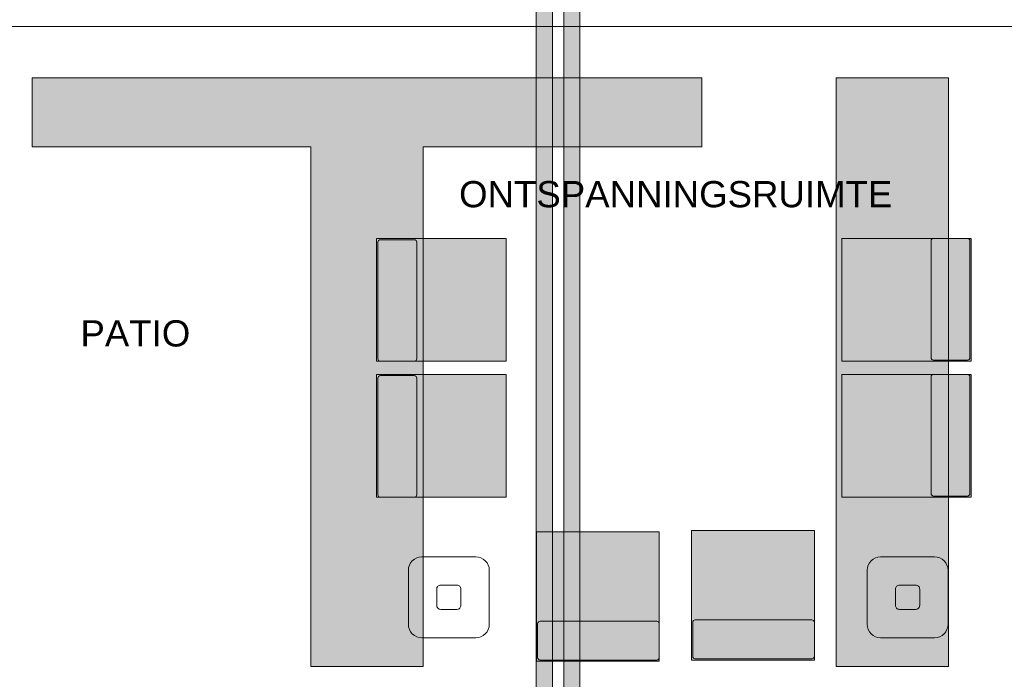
# Model space of a CAD drawing. Header units: millimetres. Extents: x -117530 to 51532, y -61772 to 24900.
# Tile 33 of 175: x -61435 to -55350, y -18967 to -14892. Entities that reach past the tile are written whole.
import ezdxf

# ---------------------------------------------------------------- set-up
doc = ezdxf.new("R2010")
doc.units = ezdxf.units.MM
doc.header["$LTSCALE"] = 254
for name, color, linetype, lineweight in [('0.01 None', 7, 'Continuous', 0), ('aanzicht lijn', 7, 'Continuous', 0), ('HATCH_REACTORS', 7, 'Continuous', 0), ('inrichtingen-los', 7, 'Continuous', 0), ('LAYER21', 7, 'Continuous', 0), ('tekst', 7, 'Continuous', 0)]:
    doc.layers.add(name, color=color, linetype=linetype, lineweight=lineweight)
doc.styles.add('Arial', font='Arial')

# ---------------------------------------------------------------- blocks, each defined once
blk = doc.blocks.new('Group-104-1')
at = {"layer": 'aanzicht lijn', "linetype": 'Continuous', "lineweight": 0}
for points in [[(-111267.9, -10216.2), (-111267.9, -7005.6), (-112990.3, -7005.6), (-112990.3, -6578.9), (-108852.2, -6578.9), (-108852.2, -7005.6), (-110574.6, -7005.6), (-110574.6, -10216.2)], [(-108021.4, -10216.2), (-108021.4, -6578.9), (-107328.1, -6578.9), (-107328.1, -10216.2)]]:
    blk.add_hatch(color=7, dxfattribs=at).paths.add_polyline_path(points)
at = {"layer": 'aanzicht lijn', "color": 2, "linetype": 'Continuous', "lineweight": 0, "elevation": -28800}
for points in [[(-111267.9, -10216.2), (-111267.9, -7005.6), (-112990.3, -7005.6), (-112990.3, -6578.9), (-108852.2, -6578.9), (-108852.2, -7005.6), (-110574.6, -7005.6), (-110574.6, -10216.2)], [(-108021.4, -10216.2), (-108021.4, -6578.9), (-107328.1, -6578.9), (-107328.1, -10216.2)]]:
    blk.add_lwpolyline(points, close=True, dxfattribs=at)
blk = doc.blocks.new('Group-172-1')
at = {"layer": 'inrichtingen-los', "linetype": 'Continuous', "lineweight": 0, "true_color": 0xccff66}
for points in [[(-107186.7, -8411.6), (-107986.7, -8411.6), (-107986.7, -9170.6), (-107186.7, -9170.6)], [(-107210, -8411.6), (-107209.6, -8411.6), (-107209.2, -8411.6), (-107208.9, -8411.6), (-107208.5, -8411.6), (-107208.1, -8411.7), (-107207.7, -8411.7), (-107207.4, -8411.8), (-107207, -8411.9), (-107206.6, -8411.9), (-107206.3, -8412), (-107205.9, -8412.1), (-107205.5, -8412.2), (-107205.2, -8412.3), (-107204.8, -8412.5), (-107204.5, -8412.6), (-107204.1, -8412.7), (-107203.8, -8412.9), (-107203.4, -8413), (-107203.1, -8413.2), (-107202.8, -8413.4), (-107202.4, -8413.6), (-107202.1, -8413.7), (-107201.8, -8413.9), (-107201.5, -8414.2), (-107201.2, -8414.4), (-107200.9, -8414.6), (-107200.6, -8414.8), (-107200.3, -8415), (-107200, -8415.3), (-107199.7, -8415.5), (-107199.4, -8415.8), (-107199.1, -8416.1), (-107198.9, -8416.3), (-107198.6, -8416.6), (-107198.4, -8416.9), (-107198.1, -8417.2), (-107197.9, -8417.5), (-107197.7, -8417.8), (-107197.5, -8418.1), (-107197.2, -8418.4), (-107197, -8418.7), (-107196.8, -8419), (-107196.6, -8419.3), (-107196.5, -8419.7), (-107196.3, -8420), (-107196.1, -8420.3), (-107196, -8420.7), (-107195.8, -8421), (-107195.7, -8421.4), (-107195.6, -8421.7), (-107195.4, -8422.1), (-107195.3, -8422.5), (-107195.2, -8422.8), (-107195.1, -8423.2), (-107195, -8423.5), (-107194.9, -8423.9), (-107194.9, -8424.3), (-107194.8, -8424.7), (-107194.8, -8425), (-107194.7, -8425.4), (-107194.7, -8425.8), (-107194.7, -8426.1), (-107194.7, -8426.5), (-107194.7, -8426.9), (-107194.7, -9147.6), (-107194.7, -9147.6), (-107194.7, -9147.9), (-107194.7, -9148.3), (-107194.7, -9148.7), (-107194.7, -9149.1), (-107194.8, -9149.4), (-107194.8, -9149.8), (-107194.9, -9150.2), (-107194.9, -9150.6), (-107195, -9150.9), (-107195.1, -9151.3), (-107195.2, -9151.7), (-107195.3, -9152), (-107195.4, -9152.4), (-107195.6, -9152.7), (-107195.7, -9153.1), (-107195.8, -9153.4), (-107196, -9153.8), (-107196.1, -9154.1), (-107196.3, -9154.5), (-107196.5, -9154.8), (-107196.6, -9155.1), (-107196.8, -9155.5), (-107197, -9155.8), (-107197.2, -9156.1), (-107197.5, -9156.4), (-107197.7, -9156.7), (-107197.9, -9157), (-107198.1, -9157.3), (-107198.4, -9157.6), (-107198.6, -9157.9), (-107198.9, -9158.1), (-107199.1, -9158.4), (-107199.4, -9158.7), (-107199.7, -9158.9), (-107200, -9159.2), (-107200.3, -9159.4), (-107200.6, -9159.7), (-107200.9, -9159.9), (-107201.2, -9160.1), (-107201.5, -9160.3), (-107201.8, -9160.5), (-107202.1, -9160.7), (-107202.4, -9160.9), (-107202.8, -9161.1), (-107203.1, -9161.3), (-107203.4, -9161.4), (-107203.8, -9161.6), (-107204.1, -9161.7), (-107204.5, -9161.9), (-107204.8, -9162), (-107205.2, -9162.1), (-107205.5, -9162.2), (-107205.9, -9162.3), (-107206.3, -9162.4), (-107206.6, -9162.5), (-107207, -9162.6), (-107207.4, -9162.7), (-107207.7, -9162.7), (-107208.1, -9162.8), (-107208.5, -9162.8), (-107208.9, -9162.9), (-107209.2, -9162.9), (-107209.6, -9162.9), (-107210, -9162.9), (-107419.3, -9162.9), (-107419.7, -9162.9), (-107420.1, -9162.9), (-107420.5, -9162.9), (-107420.8, -9162.8), (-107421.2, -9162.8), (-107421.6, -9162.7), (-107421.9, -9162.7), (-107422.3, -9162.6), (-107422.7, -9162.5), (-107423, -9162.4), (-107423.4, -9162.3), (-107423.8, -9162.2), (-107424.1, -9162.1), (-107424.5, -9162), (-107424.8, -9161.9), (-107425.2, -9161.7), (-107425.5, -9161.6), (-107425.9, -9161.4), (-107426.2, -9161.3), (-107426.6, -9161.1), (-107426.9, -9160.9), (-107427.2, -9160.7), (-107427.5, -9160.5), (-107427.8, -9160.3), (-107428.2, -9160.1), (-107428.5, -9159.9), (-107428.8, -9159.7), (-107429, -9159.4), (-107429.3, -9159.2), (-107429.6, -9158.9), (-107429.9, -9158.7), (-107430.2, -9158.4), (-107430.4, -9158.1), (-107430.7, -9157.9), (-107430.9, -9157.6), (-107431.2, -9157.3), (-107431.4, -9157), (-107431.6, -9156.7), (-107431.9, -9156.4), (-107432.1, -9156.1), (-107432.3, -9155.8), (-107432.5, -9155.5), (-107432.7, -9155.1), (-107432.8, -9154.8), (-107433, -9154.5), (-107433.2, -9154.1), (-107433.3, -9153.8), (-107433.5, -9153.4), (-107433.6, -9153.1), (-107433.8, -9152.7), (-107433.9, -9152.4), (-107434, -9152), (-107434.1, -9151.7), (-107434.2, -9151.3), (-107434.3, -9150.9), (-107434.4, -9150.6), (-107434.4, -9150.2), (-107434.5, -9149.8), (-107434.5, -9149.4), (-107434.6, -9149.1), (-107434.6, -9148.7), (-107434.6, -9148.3), (-107434.7, -9147.9), (-107434.7, -9147.6), (-107434.7, -8426.9), (-107434.7, -8426.9), (-107434.7, -8426.5), (-107434.6, -8426.1), (-107434.6, -8425.8), (-107434.6, -8425.4), (-107434.5, -8425), (-107434.5, -8424.7), (-107434.4, -8424.3), (-107434.4, -8423.9), (-107434.3, -8423.5), (-107434.2, -8423.2), (-107434.1, -8422.8), (-107434, -8422.5), (-107433.9, -8422.1), (-107433.8, -8421.7), (-107433.6, -8421.4), (-107433.5, -8421), (-107433.3, -8420.7), (-107433.2, -8420.3), (-107433, -8420), (-107432.8, -8419.7), (-107432.7, -8419.3), (-107432.5, -8419), (-107432.3, -8418.7), (-107432.1, -8418.4), (-107431.9, -8418.1), (-107431.6, -8417.8), (-107431.4, -8417.5), (-107431.2, -8417.2), (-107430.9, -8416.9), (-107430.7, -8416.6), (-107430.4, -8416.3), (-107430.2, -8416.1), (-107429.9, -8415.8), (-107429.6, -8415.5), (-107429.3, -8415.3), (-107429, -8415), (-107428.8, -8414.8), (-107428.5, -8414.6), (-107428.2, -8414.4), (-107427.8, -8414.2), (-107427.5, -8413.9), (-107427.2, -8413.7), (-107426.9, -8413.6), (-107426.6, -8413.4), (-107426.2, -8413.2), (-107425.9, -8413), (-107425.5, -8412.9), (-107425.2, -8412.7), (-107424.8, -8412.6), (-107424.5, -8412.5), (-107424.1, -8412.3), (-107423.8, -8412.2), (-107423.4, -8412.1), (-107423, -8412), (-107422.7, -8411.9), (-107422.3, -8411.9), (-107421.9, -8411.8), (-107421.6, -8411.7), (-107421.2, -8411.7), (-107420.8, -8411.6), (-107420.5, -8411.6), (-107420.1, -8411.6), (-107419.7, -8411.6), (-107419.3, -8411.6)]]:
    blk.add_hatch(color=71, dxfattribs=at).paths.add_polyline_path(points)
at = {"layer": 'inrichtingen-los', "color": 17, "lineweight": 0, "flags": 128}
blk.add_lwpolyline([(-107186.7, -8411.6), (-107986.7, -8411.6), (-107986.7, -9170.6), (-107186.7, -9170.6)], close=True, dxfattribs=at)
at = {"layer": 'inrichtingen-los', "color": 17, "lineweight": 0, "elevation": -28800}
blk.add_lwpolyline([(-107434.7, -8426.9, -0.414214), (-107419.3, -8411.6), (-107210, -8411.6, -0.414214), (-107194.7, -8426.9), (-107194.7, -9147.6, -0.414214), (-107210, -9162.9), (-107419.3, -9162.9, -0.414214), (-107434.7, -9147.6)], format="xyb", close=True, dxfattribs=at)
blk = doc.blocks.new('Group-173-1')
at = {"layer": 'inrichtingen-los', "linetype": 'Continuous', "lineweight": 0, "true_color": 0x99aa00}
for points in [[(-109115.1, -10183.9), (-109115.1, -9383.9), (-109874.1, -9383.9), (-109874.1, -10183.9)], [(-108156.1, -10175.9), (-108156.1, -9375.9), (-108915.1, -9375.9), (-108915.1, -10175.9)], [(-109866.4, -9951.3), (-109866.4, -9950.9), (-109866.4, -9950.5), (-109866.4, -9950.1), (-109866.4, -9949.8), (-109866.3, -9949.4), (-109866.3, -9949), (-109866.2, -9948.7), (-109866.1, -9948.3), (-109866.1, -9947.9), (-109866, -9947.5), (-109865.9, -9947.2), (-109865.8, -9946.8), (-109865.7, -9946.5), (-109865.5, -9946.1), (-109865.4, -9945.8), (-109865.3, -9945.4), (-109865.1, -9945.1), (-109865, -9944.7), (-109864.8, -9944.4), (-109864.6, -9944), (-109864.4, -9943.7), (-109864.2, -9943.4), (-109864, -9943.1), (-109863.8, -9942.8), (-109863.6, -9942.4), (-109863.4, -9942.1), (-109863.2, -9941.8), (-109862.9, -9941.5), (-109862.7, -9941.3), (-109862.5, -9941), (-109862.2, -9940.7), (-109861.9, -9940.4), (-109861.7, -9940.2), (-109861.4, -9939.9), (-109861.1, -9939.7), (-109860.8, -9939.4), (-109860.5, -9939.2), (-109860.2, -9939), (-109859.9, -9938.7), (-109859.6, -9938.5), (-109859.3, -9938.3), (-109859, -9938.1), (-109858.7, -9937.9), (-109858.3, -9937.7), (-109858, -9937.6), (-109857.6, -9937.4), (-109857.3, -9937.3), (-109857, -9937.1), (-109856.6, -9937), (-109856.3, -9936.8), (-109855.9, -9936.7), (-109855.5, -9936.6), (-109855.2, -9936.5), (-109854.8, -9936.4), (-109854.5, -9936.3), (-109854.1, -9936.2), (-109853.7, -9936.2), (-109853.3, -9936.1), (-109853, -9936.1), (-109852.6, -9936), (-109852.2, -9936), (-109851.8, -9936), (-109851.5, -9935.9), (-109851.1, -9935.9), (-109130.4, -9935.9), (-109130.1, -9935.9), (-109129.7, -9936), (-109129.3, -9936), (-109128.9, -9936), (-109128.6, -9936.1), (-109128.2, -9936.1), (-109127.8, -9936.2), (-109127.4, -9936.2), (-109127.1, -9936.3), (-109126.7, -9936.4), (-109126.3, -9936.5), (-109126, -9936.6), (-109125.6, -9936.7), (-109125.3, -9936.8), (-109124.9, -9937), (-109124.6, -9937.1), (-109124.2, -9937.3), (-109123.9, -9937.4), (-109123.5, -9937.6), (-109123.2, -9937.7), (-109122.9, -9937.9), (-109122.5, -9938.1), (-109122.2, -9938.3), (-109121.9, -9938.5), (-109121.6, -9938.7), (-109121.3, -9939), (-109121, -9939.2), (-109120.7, -9939.4), (-109120.4, -9939.7), (-109120.1, -9939.9), (-109119.9, -9940.2), (-109119.6, -9940.4), (-109119.3, -9940.7), (-109119.1, -9941), (-109118.8, -9941.3), (-109118.6, -9941.5), (-109118.3, -9941.8), (-109118.1, -9942.1), (-109117.9, -9942.4), (-109117.7, -9942.8), (-109117.5, -9943.1), (-109117.3, -9943.4), (-109117.1, -9943.7), (-109116.9, -9944), (-109116.7, -9944.4), (-109116.6, -9944.7), (-109116.4, -9945.1), (-109116.3, -9945.4), (-109116.1, -9945.8), (-109116, -9946.1), (-109115.9, -9946.5), (-109115.8, -9946.8), (-109115.6, -9947.2), (-109115.6, -9947.5), (-109115.5, -9947.9), (-109115.4, -9948.3), (-109115.3, -9948.7), (-109115.3, -9949), (-109115.2, -9949.4), (-109115.2, -9949.8), (-109115.1, -9950.1), (-109115.1, -9950.5), (-109115.1, -9950.9), (-109115.1, -9951.3), (-109115.1, -10160.6), (-109115.1, -10160.6), (-109115.1, -10161), (-109115.1, -10161.4), (-109115.1, -10161.7), (-109115.2, -10162.1), (-109115.2, -10162.5), (-109115.3, -10162.9), (-109115.3, -10163.2), (-109115.4, -10163.6), (-109115.5, -10164), (-109115.6, -10164.3), (-109115.6, -10164.7), (-109115.8, -10165.1), (-109115.9, -10165.4), (-109116, -10165.8), (-109116.1, -10166.1), (-109116.3, -10166.5), (-109116.4, -10166.8), (-109116.6, -10167.2), (-109116.7, -10167.5), (-109116.9, -10167.8), (-109117.1, -10168.2), (-109117.3, -10168.5), (-109117.5, -10168.8), (-109117.7, -10169.1), (-109117.9, -10169.4), (-109118.1, -10169.7), (-109118.3, -10170), (-109118.6, -10170.3), (-109118.8, -10170.6), (-109119.1, -10170.9), (-109119.3, -10171.2), (-109119.6, -10171.4), (-109119.9, -10171.7), (-109120.1, -10172), (-109120.4, -10172.2), (-109120.7, -10172.5), (-109121, -10172.7), (-109121.3, -10172.9), (-109121.6, -10173.1), (-109121.9, -10173.4), (-109122.2, -10173.6), (-109122.5, -10173.8), (-109122.9, -10173.9), (-109123.2, -10174.1), (-109123.5, -10174.3), (-109123.9, -10174.5), (-109124.2, -10174.6), (-109124.6, -10174.8), (-109124.9, -10174.9), (-109125.3, -10175), (-109125.6, -10175.2), (-109126, -10175.3), (-109126.3, -10175.4), (-109126.7, -10175.5), (-109127.1, -10175.6), (-109127.4, -10175.6), (-109127.8, -10175.7), (-109128.2, -10175.8), (-109128.6, -10175.8), (-109128.9, -10175.9), (-109129.3, -10175.9), (-109129.7, -10175.9), (-109130.1, -10175.9), (-109130.4, -10175.9), (-109851.1, -10175.9), (-109851.5, -10175.9), (-109851.8, -10175.9), (-109852.2, -10175.9), (-109852.6, -10175.9), (-109853, -10175.8), (-109853.3, -10175.8), (-109853.7, -10175.7), (-109854.1, -10175.6), (-109854.5, -10175.6), (-109854.8, -10175.5), (-109855.2, -10175.4), (-109855.5, -10175.3), (-109855.9, -10175.2), (-109856.3, -10175), (-109856.6, -10174.9), (-109857, -10174.8), (-109857.3, -10174.6), (-109857.6, -10174.5), (-109858, -10174.3), (-109858.3, -10174.1), (-109858.7, -10173.9), (-109859, -10173.8), (-109859.3, -10173.6), (-109859.6, -10173.4), (-109859.9, -10173.1), (-109860.2, -10172.9), (-109860.5, -10172.7), (-109860.8, -10172.5), (-109861.1, -10172.2), (-109861.4, -10172), (-109861.7, -10171.7), (-109861.9, -10171.4), (-109862.2, -10171.2), (-109862.5, -10170.9), (-109862.7, -10170.6), (-109862.9, -10170.3), (-109863.2, -10170), (-109863.4, -10169.7), (-109863.6, -10169.4), (-109863.8, -10169.1), (-109864, -10168.8), (-109864.2, -10168.5), (-109864.4, -10168.2), (-109864.6, -10167.8), (-109864.8, -10167.5), (-109865, -10167.2), (-109865.1, -10166.8), (-109865.3, -10166.5), (-109865.4, -10166.1), (-109865.5, -10165.8), (-109865.7, -10165.4), (-109865.8, -10165.1), (-109865.9, -10164.7), (-109866, -10164.3), (-109866.1, -10164), (-109866.1, -10163.6), (-109866.2, -10163.2), (-109866.3, -10162.9), (-109866.3, -10162.5), (-109866.4, -10162.1), (-109866.4, -10161.7), (-109866.4, -10161.4), (-109866.4, -10161), (-109866.4, -10160.6)], [(-108907.4, -9943.3), (-108907.4, -9942.9), (-108907.4, -9942.5), (-108907.4, -9942.1), (-108907.4, -9941.8), (-108907.3, -9941.4), (-108907.3, -9941), (-108907.2, -9940.7), (-108907.1, -9940.3), (-108907.1, -9939.9), (-108907, -9939.5), (-108906.9, -9939.2), (-108906.8, -9938.8), (-108906.7, -9938.5), (-108906.5, -9938.1), (-108906.4, -9937.8), (-108906.3, -9937.4), (-108906.1, -9937.1), (-108906, -9936.7), (-108905.8, -9936.4), (-108905.6, -9936), (-108905.4, -9935.7), (-108905.2, -9935.4), (-108905, -9935.1), (-108904.8, -9934.8), (-108904.6, -9934.4), (-108904.4, -9934.1), (-108904.2, -9933.8), (-108903.9, -9933.5), (-108903.7, -9933.3), (-108903.5, -9933), (-108903.2, -9932.7), (-108902.9, -9932.4), (-108902.7, -9932.2), (-108902.4, -9931.9), (-108902.1, -9931.7), (-108901.8, -9931.4), (-108901.5, -9931.2), (-108901.2, -9931), (-108900.9, -9930.7), (-108900.6, -9930.5), (-108900.3, -9930.3), (-108900, -9930.1), (-108899.7, -9929.9), (-108899.3, -9929.7), (-108899, -9929.6), (-108898.6, -9929.4), (-108898.3, -9929.3), (-108898, -9929.1), (-108897.6, -9929), (-108897.3, -9928.8), (-108896.9, -9928.7), (-108896.5, -9928.6), (-108896.2, -9928.5), (-108895.8, -9928.4), (-108895.5, -9928.3), (-108895.1, -9928.2), (-108894.7, -9928.2), (-108894.3, -9928.1), (-108894, -9928.1), (-108893.6, -9928), (-108893.2, -9928), (-108892.8, -9928), (-108892.5, -9927.9), (-108892.1, -9927.9), (-108171.4, -9927.9), (-108171.1, -9927.9), (-108170.7, -9928), (-108170.3, -9928), (-108169.9, -9928), (-108169.6, -9928.1), (-108169.2, -9928.1), (-108168.8, -9928.2), (-108168.4, -9928.2), (-108168.1, -9928.3), (-108167.7, -9928.4), (-108167.3, -9928.5), (-108167, -9928.6), (-108166.6, -9928.7), (-108166.3, -9928.8), (-108165.9, -9929), (-108165.6, -9929.1), (-108165.2, -9929.3), (-108164.9, -9929.4), (-108164.5, -9929.6), (-108164.2, -9929.7), (-108163.9, -9929.9), (-108163.5, -9930.1), (-108163.2, -9930.3), (-108162.9, -9930.5), (-108162.6, -9930.7), (-108162.3, -9931), (-108162, -9931.2), (-108161.7, -9931.4), (-108161.4, -9931.7), (-108161.1, -9931.9), (-108160.9, -9932.2), (-108160.6, -9932.4), (-108160.3, -9932.7), (-108160.1, -9933), (-108159.8, -9933.3), (-108159.6, -9933.5), (-108159.3, -9933.8), (-108159.1, -9934.1), (-108158.9, -9934.4), (-108158.7, -9934.8), (-108158.5, -9935.1), (-108158.3, -9935.4), (-108158.1, -9935.7), (-108157.9, -9936), (-108157.7, -9936.4), (-108157.6, -9936.7), (-108157.4, -9937.1), (-108157.3, -9937.4), (-108157.1, -9937.8), (-108157, -9938.1), (-108156.9, -9938.5), (-108156.8, -9938.8), (-108156.6, -9939.2), (-108156.6, -9939.5), (-108156.5, -9939.9), (-108156.4, -9940.3), (-108156.3, -9940.7), (-108156.3, -9941), (-108156.2, -9941.4), (-108156.2, -9941.8), (-108156.1, -9942.1), (-108156.1, -9942.5), (-108156.1, -9942.9), (-108156.1, -9943.3), (-108156.1, -10152.6), (-108156.1, -10152.6), (-108156.1, -10153), (-108156.1, -10153.4), (-108156.1, -10153.7), (-108156.2, -10154.1), (-108156.2, -10154.5), (-108156.3, -10154.9), (-108156.3, -10155.2), (-108156.4, -10155.6), (-108156.5, -10156), (-108156.6, -10156.3), (-108156.6, -10156.7), (-108156.8, -10157.1), (-108156.9, -10157.4), (-108157, -10157.8), (-108157.1, -10158.1), (-108157.3, -10158.5), (-108157.4, -10158.8), (-108157.6, -10159.2), (-108157.7, -10159.5), (-108157.9, -10159.8), (-108158.1, -10160.2), (-108158.3, -10160.5), (-108158.5, -10160.8), (-108158.7, -10161.1), (-108158.9, -10161.4), (-108159.1, -10161.7), (-108159.3, -10162), (-108159.6, -10162.3), (-108159.8, -10162.6), (-108160.1, -10162.9), (-108160.3, -10163.2), (-108160.6, -10163.4), (-108160.9, -10163.7), (-108161.1, -10164), (-108161.4, -10164.2), (-108161.7, -10164.5), (-108162, -10164.7), (-108162.3, -10164.9), (-108162.6, -10165.1), (-108162.9, -10165.4), (-108163.2, -10165.6), (-108163.5, -10165.8), (-108163.9, -10165.9), (-108164.2, -10166.1), (-108164.5, -10166.3), (-108164.9, -10166.5), (-108165.2, -10166.6), (-108165.6, -10166.8), (-108165.9, -10166.9), (-108166.3, -10167), (-108166.6, -10167.2), (-108167, -10167.3), (-108167.3, -10167.4), (-108167.7, -10167.5), (-108168.1, -10167.6), (-108168.4, -10167.6), (-108168.8, -10167.7), (-108169.2, -10167.8), (-108169.6, -10167.8), (-108169.9, -10167.9), (-108170.3, -10167.9), (-108170.7, -10167.9), (-108171.1, -10167.9), (-108171.4, -10167.9), (-108892.1, -10167.9), (-108892.5, -10167.9), (-108892.8, -10167.9), (-108893.2, -10167.9), (-108893.6, -10167.9), (-108894, -10167.8), (-108894.3, -10167.8), (-108894.7, -10167.7), (-108895.1, -10167.6), (-108895.5, -10167.6), (-108895.8, -10167.5), (-108896.2, -10167.4), (-108896.5, -10167.3), (-108896.9, -10167.2), (-108897.3, -10167), (-108897.6, -10166.9), (-108898, -10166.8), (-108898.3, -10166.6), (-108898.6, -10166.5), (-108899, -10166.3), (-108899.3, -10166.1), (-108899.7, -10165.9), (-108900, -10165.8), (-108900.3, -10165.6), (-108900.6, -10165.4), (-108900.9, -10165.1), (-108901.2, -10164.9), (-108901.5, -10164.7), (-108901.8, -10164.5), (-108902.1, -10164.2), (-108902.4, -10164), (-108902.7, -10163.7), (-108902.9, -10163.4), (-108903.2, -10163.2), (-108903.5, -10162.9), (-108903.7, -10162.6), (-108903.9, -10162.3), (-108904.2, -10162), (-108904.4, -10161.7), (-108904.6, -10161.4), (-108904.8, -10161.1), (-108905, -10160.8), (-108905.2, -10160.5), (-108905.4, -10160.2), (-108905.6, -10159.8), (-108905.8, -10159.5), (-108906, -10159.2), (-108906.1, -10158.8), (-108906.3, -10158.5), (-108906.4, -10158.1), (-108906.5, -10157.8), (-108906.7, -10157.4), (-108906.8, -10157.1), (-108906.9, -10156.7), (-108907, -10156.3), (-108907.1, -10156), (-108907.1, -10155.6), (-108907.2, -10155.2), (-108907.3, -10154.9), (-108907.3, -10154.5), (-108907.4, -10154.1), (-108907.4, -10153.7), (-108907.4, -10153.4), (-108907.4, -10153), (-108907.4, -10152.6)]]:
    blk.add_hatch(color=54, dxfattribs=at).paths.add_polyline_path(points)
at = {"layer": 'inrichtingen-los', "color": 17, "lineweight": 0, "flags": 128}
for points in [[(-109115.1, -10183.9), (-109115.1, -9383.9), (-109874.1, -9383.9), (-109874.1, -10183.9)], [(-108156.1, -10175.9), (-108156.1, -9375.9), (-108915.1, -9375.9), (-108915.1, -10175.9)]]:
    blk.add_lwpolyline(points, close=True, dxfattribs=at)
at = {"layer": 'inrichtingen-los', "color": 17, "lineweight": 0, "elevation": -28800}
for points in [[(-109851.1, -10175.9, -0.414214), (-109866.4, -10160.6), (-109866.4, -9951.3, -0.414214), (-109851.1, -9935.9), (-109130.4, -9935.9, -0.414214), (-109115.1, -9951.3), (-109115.1, -10160.6, -0.414214), (-109130.4, -10175.9)], [(-108892.1, -10167.9, -0.414214), (-108907.4, -10152.6), (-108907.4, -9943.3, -0.414214), (-108892.1, -9927.9), (-108171.4, -9927.9, -0.414214), (-108156.1, -9943.3), (-108156.1, -10152.6, -0.414214), (-108171.4, -10167.9)]]:
    blk.add_lwpolyline(points, format="xyb", close=True, dxfattribs=at)
blk = doc.blocks.new('Group-174-1')
at = {"layer": 'inrichtingen-los', "linetype": 'Continuous', "lineweight": 0, "true_color": 0xafcf30}
for points in [[(-110861.4, -9170.6), (-110061.4, -9170.6), (-110061.4, -8411.6), (-110861.4, -8411.6)], [(-110628.7, -8419.2), (-110628.4, -8419.2), (-110628, -8419.3), (-110627.6, -8419.3), (-110627.2, -8419.3), (-110626.9, -8419.4), (-110626.5, -8419.4), (-110626.1, -8419.5), (-110625.8, -8419.5), (-110625.4, -8419.6), (-110625, -8419.7), (-110624.7, -8419.8), (-110624.3, -8419.9), (-110623.9, -8420), (-110623.6, -8420.1), (-110623.2, -8420.3), (-110622.9, -8420.4), (-110622.5, -8420.6), (-110622.2, -8420.7), (-110621.9, -8420.9), (-110621.5, -8421), (-110621.2, -8421.2), (-110620.9, -8421.4), (-110620.5, -8421.6), (-110620.2, -8421.8), (-110619.9, -8422), (-110619.6, -8422.3), (-110619.3, -8422.5), (-110619, -8422.7), (-110618.7, -8423), (-110618.5, -8423.2), (-110618.2, -8423.5), (-110617.9, -8423.7), (-110617.6, -8424), (-110617.4, -8424.3), (-110617.1, -8424.6), (-110616.9, -8424.8), (-110616.7, -8425.1), (-110616.4, -8425.4), (-110616.2, -8425.7), (-110616, -8426), (-110615.8, -8426.4), (-110615.6, -8426.7), (-110615.4, -8427), (-110615.2, -8427.3), (-110615.1, -8427.7), (-110614.9, -8428), (-110614.7, -8428.4), (-110614.6, -8428.7), (-110614.4, -8429), (-110614.3, -8429.4), (-110614.2, -8429.8), (-110614.1, -8430.1), (-110614, -8430.5), (-110613.9, -8430.8), (-110613.8, -8431.2), (-110613.7, -8431.6), (-110613.6, -8431.9), (-110613.6, -8432.3), (-110613.5, -8432.7), (-110613.5, -8433.1), (-110613.5, -8433.4), (-110613.4, -8433.8), (-110613.4, -8434.2), (-110613.4, -8434.6), (-110613.4, -9155.2), (-110613.4, -9155.6), (-110613.4, -9156), (-110613.5, -9156.4), (-110613.5, -9156.7), (-110613.5, -9157.1), (-110613.6, -9157.5), (-110613.6, -9157.9), (-110613.7, -9158.2), (-110613.8, -9158.6), (-110613.9, -9159), (-110614, -9159.3), (-110614.1, -9159.7), (-110614.2, -9160), (-110614.3, -9160.4), (-110614.4, -9160.8), (-110614.6, -9161.1), (-110614.7, -9161.4), (-110614.9, -9161.8), (-110615.1, -9162.1), (-110615.2, -9162.5), (-110615.4, -9162.8), (-110615.6, -9163.1), (-110615.8, -9163.4), (-110616, -9163.8), (-110616.2, -9164.1), (-110616.4, -9164.4), (-110616.7, -9164.7), (-110616.9, -9165), (-110617.1, -9165.3), (-110617.4, -9165.5), (-110617.6, -9165.8), (-110617.9, -9166.1), (-110618.2, -9166.3), (-110618.5, -9166.6), (-110618.7, -9166.8), (-110619, -9167.1), (-110619.3, -9167.3), (-110619.6, -9167.6), (-110619.9, -9167.8), (-110620.2, -9168), (-110620.5, -9168.2), (-110620.9, -9168.4), (-110621.2, -9168.6), (-110621.5, -9168.8), (-110621.9, -9168.9), (-110622.2, -9169.1), (-110622.5, -9169.3), (-110622.9, -9169.4), (-110623.2, -9169.5), (-110623.6, -9169.7), (-110623.9, -9169.8), (-110624.3, -9169.9), (-110624.7, -9170), (-110625, -9170.1), (-110625.4, -9170.2), (-110625.8, -9170.3), (-110626.1, -9170.3), (-110626.5, -9170.4), (-110626.9, -9170.5), (-110627.2, -9170.5), (-110627.6, -9170.5), (-110628, -9170.5), (-110628.4, -9170.6), (-110628.7, -9170.6), (-110838.1, -9170.6), (-110838.1, -9170.6), (-110838.5, -9170.6), (-110838.8, -9170.5), (-110839.2, -9170.5), (-110839.6, -9170.5), (-110840, -9170.5), (-110840.3, -9170.4), (-110840.7, -9170.3), (-110841.1, -9170.3), (-110841.4, -9170.2), (-110841.8, -9170.1), (-110842.2, -9170), (-110842.5, -9169.9), (-110842.9, -9169.8), (-110843.2, -9169.7), (-110843.6, -9169.5), (-110843.9, -9169.4), (-110844.3, -9169.3), (-110844.6, -9169.1), (-110845, -9168.9), (-110845.3, -9168.8), (-110845.6, -9168.6), (-110846, -9168.4), (-110846.3, -9168.2), (-110846.6, -9168), (-110846.9, -9167.8), (-110847.2, -9167.6), (-110847.5, -9167.3), (-110847.8, -9167.1), (-110848.1, -9166.8), (-110848.4, -9166.6), (-110848.7, -9166.3), (-110848.9, -9166.1), (-110849.2, -9165.8), (-110849.4, -9165.5), (-110849.7, -9165.3), (-110849.9, -9165), (-110850.2, -9164.7), (-110850.4, -9164.4), (-110850.6, -9164.1), (-110850.8, -9163.8), (-110851, -9163.4), (-110851.2, -9163.1), (-110851.4, -9162.8), (-110851.6, -9162.5), (-110851.8, -9162.1), (-110851.9, -9161.8), (-110852.1, -9161.4), (-110852.2, -9161.1), (-110852.4, -9160.8), (-110852.5, -9160.4), (-110852.6, -9160), (-110852.8, -9159.7), (-110852.9, -9159.3), (-110853, -9159), (-110853, -9158.6), (-110853.1, -9158.2), (-110853.2, -9157.9), (-110853.2, -9157.5), (-110853.3, -9157.1), (-110853.3, -9156.7), (-110853.4, -9156.4), (-110853.4, -9156), (-110853.4, -9155.6), (-110853.4, -9155.2), (-110853.4, -8434.6), (-110853.4, -8434.2), (-110853.4, -8433.8), (-110853.4, -8433.4), (-110853.3, -8433.1), (-110853.3, -8432.7), (-110853.2, -8432.3), (-110853.2, -8431.9), (-110853.1, -8431.6), (-110853, -8431.2), (-110853, -8430.8), (-110852.9, -8430.5), (-110852.8, -8430.1), (-110852.6, -8429.8), (-110852.5, -8429.4), (-110852.4, -8429), (-110852.2, -8428.7), (-110852.1, -8428.4), (-110851.9, -8428), (-110851.8, -8427.7), (-110851.6, -8427.3), (-110851.4, -8427), (-110851.2, -8426.7), (-110851, -8426.4), (-110850.8, -8426), (-110850.6, -8425.7), (-110850.4, -8425.4), (-110850.2, -8425.1), (-110849.9, -8424.8), (-110849.7, -8424.6), (-110849.4, -8424.3), (-110849.2, -8424), (-110848.9, -8423.7), (-110848.7, -8423.5), (-110848.4, -8423.2), (-110848.1, -8423), (-110847.8, -8422.7), (-110847.5, -8422.5), (-110847.2, -8422.3), (-110846.9, -8422), (-110846.6, -8421.8), (-110846.3, -8421.6), (-110846, -8421.4), (-110845.6, -8421.2), (-110845.3, -8421), (-110845, -8420.9), (-110844.6, -8420.7), (-110844.3, -8420.6), (-110843.9, -8420.4), (-110843.6, -8420.3), (-110843.2, -8420.1), (-110842.9, -8420), (-110842.5, -8419.9), (-110842.2, -8419.8), (-110841.8, -8419.7), (-110841.4, -8419.6), (-110841.1, -8419.5), (-110840.7, -8419.5), (-110840.3, -8419.4), (-110840, -8419.4), (-110839.6, -8419.3), (-110839.2, -8419.3), (-110838.8, -8419.3), (-110838.5, -8419.2), (-110838.1, -8419.2)]]:
    blk.add_hatch(color=63, dxfattribs=at).paths.add_polyline_path(points)
at = {"layer": 'inrichtingen-los', "color": 17, "lineweight": 0, "flags": 128}
blk.add_lwpolyline([(-110861.4, -9170.6), (-110061.4, -9170.6), (-110061.4, -8411.6), (-110861.4, -8411.6)], close=True, dxfattribs=at)
at = {"layer": 'inrichtingen-los', "color": 17, "lineweight": 0, "elevation": -28800}
blk.add_lwpolyline([(-110853.4, -8434.6, -0.414214), (-110838.1, -8419.2), (-110628.7, -8419.2, -0.414214), (-110613.4, -8434.6), (-110613.4, -9155.2, -0.414214), (-110628.7, -9170.6), (-110838.1, -9170.6, -0.414214), (-110853.4, -9155.2)], format="xyb", close=True, dxfattribs=at)
blk = doc.blocks.new('Group-175-1')
at = {"layer": '0.01 None', "color": 1, "lineweight": 0, "elevation": -28800}
for points in [[(-107746.8, -10037.9, -0.414214), (-107830.2, -9954.6), (-107830.2, -9621.3, -0.414214), (-107746.8, -9537.9), (-107413.5, -9537.9, -0.414214), (-107330.2, -9621.3), (-107330.2, -9954.6, -0.414214), (-107413.5, -10037.9)], [(-107630.2, -9862.9, -0.414214), (-107655.2, -9837.9), (-107655.2, -9737.9, -0.414214), (-107630.2, -9712.9), (-107530.2, -9712.9, -0.414214), (-107505.2, -9737.9), (-107505.2, -9837.9, -0.414214), (-107530.2, -9862.9)]]:
    blk.add_lwpolyline(points, format="xyb", close=True, dxfattribs=at)
blk = doc.blocks.new('Group-176-1')
at = {"layer": 'inrichtingen-los', "linetype": 'Continuous', "lineweight": 0, "true_color": 0xccff66}
for points in [[(-110861.4, -8330.6), (-110061.4, -8330.6), (-110061.4, -7571.6), (-110861.4, -7571.6)], [(-110628.7, -7579.2), (-110628.4, -7579.2), (-110628, -7579.3), (-110627.6, -7579.3), (-110627.2, -7579.3), (-110626.9, -7579.4), (-110626.5, -7579.4), (-110626.1, -7579.5), (-110625.8, -7579.5), (-110625.4, -7579.6), (-110625, -7579.7), (-110624.7, -7579.8), (-110624.3, -7579.9), (-110623.9, -7580), (-110623.6, -7580.1), (-110623.2, -7580.3), (-110622.9, -7580.4), (-110622.5, -7580.6), (-110622.2, -7580.7), (-110621.9, -7580.9), (-110621.5, -7581), (-110621.2, -7581.2), (-110620.9, -7581.4), (-110620.5, -7581.6), (-110620.2, -7581.8), (-110619.9, -7582), (-110619.6, -7582.3), (-110619.3, -7582.5), (-110619, -7582.7), (-110618.7, -7583), (-110618.5, -7583.2), (-110618.2, -7583.5), (-110617.9, -7583.7), (-110617.6, -7584), (-110617.4, -7584.3), (-110617.1, -7584.6), (-110616.9, -7584.8), (-110616.7, -7585.1), (-110616.4, -7585.4), (-110616.2, -7585.7), (-110616, -7586), (-110615.8, -7586.4), (-110615.6, -7586.7), (-110615.4, -7587), (-110615.2, -7587.3), (-110615.1, -7587.7), (-110614.9, -7588), (-110614.7, -7588.4), (-110614.6, -7588.7), (-110614.4, -7589), (-110614.3, -7589.4), (-110614.2, -7589.8), (-110614.1, -7590.1), (-110614, -7590.5), (-110613.9, -7590.8), (-110613.8, -7591.2), (-110613.7, -7591.6), (-110613.6, -7591.9), (-110613.6, -7592.3), (-110613.5, -7592.7), (-110613.5, -7593.1), (-110613.5, -7593.4), (-110613.4, -7593.8), (-110613.4, -7594.2), (-110613.4, -7594.6), (-110613.4, -8315.2), (-110613.4, -8315.6), (-110613.4, -8316), (-110613.5, -8316.4), (-110613.5, -8316.7), (-110613.5, -8317.1), (-110613.6, -8317.5), (-110613.6, -8317.9), (-110613.7, -8318.2), (-110613.8, -8318.6), (-110613.9, -8319), (-110614, -8319.3), (-110614.1, -8319.7), (-110614.2, -8320), (-110614.3, -8320.4), (-110614.4, -8320.8), (-110614.6, -8321.1), (-110614.7, -8321.4), (-110614.9, -8321.8), (-110615.1, -8322.1), (-110615.2, -8322.5), (-110615.4, -8322.8), (-110615.6, -8323.1), (-110615.8, -8323.4), (-110616, -8323.8), (-110616.2, -8324.1), (-110616.4, -8324.4), (-110616.7, -8324.7), (-110616.9, -8325), (-110617.1, -8325.3), (-110617.4, -8325.5), (-110617.6, -8325.8), (-110617.9, -8326.1), (-110618.2, -8326.3), (-110618.5, -8326.6), (-110618.7, -8326.8), (-110619, -8327.1), (-110619.3, -8327.3), (-110619.6, -8327.6), (-110619.9, -8327.8), (-110620.2, -8328), (-110620.5, -8328.2), (-110620.9, -8328.4), (-110621.2, -8328.6), (-110621.5, -8328.8), (-110621.9, -8328.9), (-110622.2, -8329.1), (-110622.5, -8329.3), (-110622.9, -8329.4), (-110623.2, -8329.5), (-110623.6, -8329.7), (-110623.9, -8329.8), (-110624.3, -8329.9), (-110624.7, -8330), (-110625, -8330.1), (-110625.4, -8330.2), (-110625.8, -8330.3), (-110626.1, -8330.3), (-110626.5, -8330.4), (-110626.9, -8330.5), (-110627.2, -8330.5), (-110627.6, -8330.5), (-110628, -8330.5), (-110628.4, -8330.6), (-110628.7, -8330.6), (-110838.1, -8330.6), (-110838.1, -8330.6), (-110838.5, -8330.6), (-110838.8, -8330.5), (-110839.2, -8330.5), (-110839.6, -8330.5), (-110840, -8330.5), (-110840.3, -8330.4), (-110840.7, -8330.3), (-110841.1, -8330.3), (-110841.4, -8330.2), (-110841.8, -8330.1), (-110842.2, -8330), (-110842.5, -8329.9), (-110842.9, -8329.8), (-110843.2, -8329.7), (-110843.6, -8329.5), (-110843.9, -8329.4), (-110844.3, -8329.3), (-110844.6, -8329.1), (-110845, -8328.9), (-110845.3, -8328.8), (-110845.6, -8328.6), (-110846, -8328.4), (-110846.3, -8328.2), (-110846.6, -8328), (-110846.9, -8327.8), (-110847.2, -8327.6), (-110847.5, -8327.3), (-110847.8, -8327.1), (-110848.1, -8326.8), (-110848.4, -8326.6), (-110848.7, -8326.3), (-110848.9, -8326.1), (-110849.2, -8325.8), (-110849.4, -8325.5), (-110849.7, -8325.3), (-110849.9, -8325), (-110850.2, -8324.7), (-110850.4, -8324.4), (-110850.6, -8324.1), (-110850.8, -8323.8), (-110851, -8323.4), (-110851.2, -8323.1), (-110851.4, -8322.8), (-110851.6, -8322.5), (-110851.8, -8322.1), (-110851.9, -8321.8), (-110852.1, -8321.4), (-110852.2, -8321.1), (-110852.4, -8320.8), (-110852.5, -8320.4), (-110852.6, -8320), (-110852.8, -8319.7), (-110852.9, -8319.3), (-110853, -8319), (-110853, -8318.6), (-110853.1, -8318.2), (-110853.2, -8317.9), (-110853.2, -8317.5), (-110853.3, -8317.1), (-110853.3, -8316.7), (-110853.4, -8316.4), (-110853.4, -8316), (-110853.4, -8315.6), (-110853.4, -8315.2), (-110853.4, -7594.6), (-110853.4, -7594.2), (-110853.4, -7593.8), (-110853.4, -7593.4), (-110853.3, -7593.1), (-110853.3, -7592.7), (-110853.2, -7592.3), (-110853.2, -7591.9), (-110853.1, -7591.6), (-110853, -7591.2), (-110853, -7590.8), (-110852.9, -7590.5), (-110852.8, -7590.1), (-110852.6, -7589.8), (-110852.5, -7589.4), (-110852.4, -7589), (-110852.2, -7588.7), (-110852.1, -7588.4), (-110851.9, -7588), (-110851.8, -7587.7), (-110851.6, -7587.3), (-110851.4, -7587), (-110851.2, -7586.7), (-110851, -7586.4), (-110850.8, -7586), (-110850.6, -7585.7), (-110850.4, -7585.4), (-110850.2, -7585.1), (-110849.9, -7584.8), (-110849.7, -7584.6), (-110849.4, -7584.3), (-110849.2, -7584), (-110848.9, -7583.7), (-110848.7, -7583.5), (-110848.4, -7583.2), (-110848.1, -7583), (-110847.8, -7582.7), (-110847.5, -7582.5), (-110847.2, -7582.3), (-110846.9, -7582), (-110846.6, -7581.8), (-110846.3, -7581.6), (-110846, -7581.4), (-110845.6, -7581.2), (-110845.3, -7581), (-110845, -7580.9), (-110844.6, -7580.7), (-110844.3, -7580.6), (-110843.9, -7580.4), (-110843.6, -7580.3), (-110843.2, -7580.1), (-110842.9, -7580), (-110842.5, -7579.9), (-110842.2, -7579.8), (-110841.8, -7579.7), (-110841.4, -7579.6), (-110841.1, -7579.5), (-110840.7, -7579.5), (-110840.3, -7579.4), (-110840, -7579.4), (-110839.6, -7579.3), (-110839.2, -7579.3), (-110838.8, -7579.3), (-110838.5, -7579.2), (-110838.1, -7579.2)]]:
    blk.add_hatch(color=71, dxfattribs=at).paths.add_polyline_path(points)
at = {"layer": 'inrichtingen-los', "color": 17, "lineweight": 0, "flags": 128}
blk.add_lwpolyline([(-110861.4, -8330.6), (-110061.4, -8330.6), (-110061.4, -7571.6), (-110861.4, -7571.6)], close=True, dxfattribs=at)
at = {"layer": 'inrichtingen-los', "color": 17, "lineweight": 0, "elevation": -28800}
blk.add_lwpolyline([(-110853.4, -7594.6, -0.414214), (-110838.1, -7579.2), (-110628.7, -7579.2, -0.414214), (-110613.4, -7594.6), (-110613.4, -8315.2, -0.414214), (-110628.7, -8330.6), (-110838.1, -8330.6, -0.414214), (-110853.4, -8315.2)], format="xyb", close=True, dxfattribs=at)
blk = doc.blocks.new('Group-177-1')
at = {"layer": 'inrichtingen-los', "linetype": 'Continuous', "lineweight": 0, "true_color": 0xafcf30}
for points in [[(-107186.7, -7571.6), (-107986.7, -7571.6), (-107986.7, -8330.6), (-107186.7, -8330.6)], [(-107210, -7571.6), (-107209.6, -7571.6), (-107209.2, -7571.6), (-107208.9, -7571.6), (-107208.5, -7571.6), (-107208.1, -7571.7), (-107207.7, -7571.7), (-107207.4, -7571.8), (-107207, -7571.9), (-107206.6, -7571.9), (-107206.3, -7572), (-107205.9, -7572.1), (-107205.5, -7572.2), (-107205.2, -7572.3), (-107204.8, -7572.5), (-107204.5, -7572.6), (-107204.1, -7572.7), (-107203.8, -7572.9), (-107203.4, -7573), (-107203.1, -7573.2), (-107202.8, -7573.4), (-107202.4, -7573.6), (-107202.1, -7573.7), (-107201.8, -7573.9), (-107201.5, -7574.2), (-107201.2, -7574.4), (-107200.9, -7574.6), (-107200.6, -7574.8), (-107200.3, -7575), (-107200, -7575.3), (-107199.7, -7575.5), (-107199.4, -7575.8), (-107199.1, -7576.1), (-107198.9, -7576.3), (-107198.6, -7576.6), (-107198.4, -7576.9), (-107198.1, -7577.2), (-107197.9, -7577.5), (-107197.7, -7577.8), (-107197.5, -7578.1), (-107197.2, -7578.4), (-107197, -7578.7), (-107196.8, -7579), (-107196.6, -7579.3), (-107196.5, -7579.7), (-107196.3, -7580), (-107196.1, -7580.3), (-107196, -7580.7), (-107195.8, -7581), (-107195.7, -7581.4), (-107195.6, -7581.7), (-107195.4, -7582.1), (-107195.3, -7582.5), (-107195.2, -7582.8), (-107195.1, -7583.2), (-107195, -7583.5), (-107194.9, -7583.9), (-107194.9, -7584.3), (-107194.8, -7584.7), (-107194.8, -7585), (-107194.7, -7585.4), (-107194.7, -7585.8), (-107194.7, -7586.1), (-107194.7, -7586.5), (-107194.7, -7586.9), (-107194.7, -8307.6), (-107194.7, -8307.6), (-107194.7, -8307.9), (-107194.7, -8308.3), (-107194.7, -8308.7), (-107194.7, -8309.1), (-107194.8, -8309.4), (-107194.8, -8309.8), (-107194.9, -8310.2), (-107194.9, -8310.6), (-107195, -8310.9), (-107195.1, -8311.3), (-107195.2, -8311.7), (-107195.3, -8312), (-107195.4, -8312.4), (-107195.6, -8312.7), (-107195.7, -8313.1), (-107195.8, -8313.4), (-107196, -8313.8), (-107196.1, -8314.1), (-107196.3, -8314.5), (-107196.5, -8314.8), (-107196.6, -8315.1), (-107196.8, -8315.5), (-107197, -8315.8), (-107197.2, -8316.1), (-107197.5, -8316.4), (-107197.7, -8316.7), (-107197.9, -8317), (-107198.1, -8317.3), (-107198.4, -8317.6), (-107198.6, -8317.9), (-107198.9, -8318.1), (-107199.1, -8318.4), (-107199.4, -8318.7), (-107199.7, -8318.9), (-107200, -8319.2), (-107200.3, -8319.4), (-107200.6, -8319.7), (-107200.9, -8319.9), (-107201.2, -8320.1), (-107201.5, -8320.3), (-107201.8, -8320.5), (-107202.1, -8320.7), (-107202.4, -8320.9), (-107202.8, -8321.1), (-107203.1, -8321.3), (-107203.4, -8321.4), (-107203.8, -8321.6), (-107204.1, -8321.7), (-107204.5, -8321.9), (-107204.8, -8322), (-107205.2, -8322.1), (-107205.5, -8322.2), (-107205.9, -8322.3), (-107206.3, -8322.4), (-107206.6, -8322.5), (-107207, -8322.6), (-107207.4, -8322.7), (-107207.7, -8322.7), (-107208.1, -8322.8), (-107208.5, -8322.8), (-107208.9, -8322.9), (-107209.2, -8322.9), (-107209.6, -8322.9), (-107210, -8322.9), (-107419.3, -8322.9), (-107419.7, -8322.9), (-107420.1, -8322.9), (-107420.5, -8322.9), (-107420.8, -8322.8), (-107421.2, -8322.8), (-107421.6, -8322.7), (-107421.9, -8322.7), (-107422.3, -8322.6), (-107422.7, -8322.5), (-107423, -8322.4), (-107423.4, -8322.3), (-107423.8, -8322.2), (-107424.1, -8322.1), (-107424.5, -8322), (-107424.8, -8321.9), (-107425.2, -8321.7), (-107425.5, -8321.6), (-107425.9, -8321.4), (-107426.2, -8321.3), (-107426.6, -8321.1), (-107426.9, -8320.9), (-107427.2, -8320.7), (-107427.5, -8320.5), (-107427.8, -8320.3), (-107428.2, -8320.1), (-107428.5, -8319.9), (-107428.8, -8319.7), (-107429, -8319.4), (-107429.3, -8319.2), (-107429.6, -8318.9), (-107429.9, -8318.7), (-107430.2, -8318.4), (-107430.4, -8318.1), (-107430.7, -8317.9), (-107430.9, -8317.6), (-107431.2, -8317.3), (-107431.4, -8317), (-107431.6, -8316.7), (-107431.9, -8316.4), (-107432.1, -8316.1), (-107432.3, -8315.8), (-107432.5, -8315.5), (-107432.7, -8315.1), (-107432.8, -8314.8), (-107433, -8314.5), (-107433.2, -8314.1), (-107433.3, -8313.8), (-107433.5, -8313.4), (-107433.6, -8313.1), (-107433.8, -8312.7), (-107433.9, -8312.4), (-107434, -8312), (-107434.1, -8311.7), (-107434.2, -8311.3), (-107434.3, -8310.9), (-107434.4, -8310.6), (-107434.4, -8310.2), (-107434.5, -8309.8), (-107434.5, -8309.4), (-107434.6, -8309.1), (-107434.6, -8308.7), (-107434.6, -8308.3), (-107434.7, -8307.9), (-107434.7, -8307.6), (-107434.7, -7586.9), (-107434.7, -7586.9), (-107434.7, -7586.5), (-107434.6, -7586.1), (-107434.6, -7585.8), (-107434.6, -7585.4), (-107434.5, -7585), (-107434.5, -7584.7), (-107434.4, -7584.3), (-107434.4, -7583.9), (-107434.3, -7583.5), (-107434.2, -7583.2), (-107434.1, -7582.8), (-107434, -7582.5), (-107433.9, -7582.1), (-107433.8, -7581.7), (-107433.6, -7581.4), (-107433.5, -7581), (-107433.3, -7580.7), (-107433.2, -7580.3), (-107433, -7580), (-107432.8, -7579.7), (-107432.7, -7579.3), (-107432.5, -7579), (-107432.3, -7578.7), (-107432.1, -7578.4), (-107431.9, -7578.1), (-107431.6, -7577.8), (-107431.4, -7577.5), (-107431.2, -7577.2), (-107430.9, -7576.9), (-107430.7, -7576.6), (-107430.4, -7576.3), (-107430.2, -7576.1), (-107429.9, -7575.8), (-107429.6, -7575.5), (-107429.3, -7575.3), (-107429, -7575), (-107428.8, -7574.8), (-107428.5, -7574.6), (-107428.2, -7574.4), (-107427.8, -7574.2), (-107427.5, -7573.9), (-107427.2, -7573.7), (-107426.9, -7573.6), (-107426.6, -7573.4), (-107426.2, -7573.2), (-107425.9, -7573), (-107425.5, -7572.9), (-107425.2, -7572.7), (-107424.8, -7572.6), (-107424.5, -7572.5), (-107424.1, -7572.3), (-107423.8, -7572.2), (-107423.4, -7572.1), (-107423, -7572), (-107422.7, -7571.9), (-107422.3, -7571.9), (-107421.9, -7571.8), (-107421.6, -7571.7), (-107421.2, -7571.7), (-107420.8, -7571.6), (-107420.5, -7571.6), (-107420.1, -7571.6), (-107419.7, -7571.6), (-107419.3, -7571.6)]]:
    blk.add_hatch(color=63, dxfattribs=at).paths.add_polyline_path(points)
at = {"layer": 'inrichtingen-los', "color": 17, "lineweight": 0, "flags": 128}
blk.add_lwpolyline([(-107186.7, -7571.6), (-107986.7, -7571.6), (-107986.7, -8330.6), (-107186.7, -8330.6)], close=True, dxfattribs=at)
at = {"layer": 'inrichtingen-los', "color": 17, "lineweight": 0, "elevation": -28800}
blk.add_lwpolyline([(-107434.7, -7586.9, -0.414214), (-107419.3, -7571.6), (-107210, -7571.6, -0.414214), (-107194.7, -7586.9), (-107194.7, -8307.6, -0.414214), (-107210, -8322.9), (-107419.3, -8322.9, -0.414214), (-107434.7, -8307.6)], format="xyb", close=True, dxfattribs=at)
blk = doc.blocks.new('Group-178-1')
at = {"layer": '0.01 None', "color": 1, "lineweight": 0, "elevation": -28800}
for points in [[(-110581.8, -10037.9, -0.414214), (-110665.2, -9954.6), (-110665.2, -9621.3, -0.414214), (-110581.8, -9537.9), (-110248.5, -9537.9, -0.414214), (-110165.2, -9621.3), (-110165.2, -9954.6, -0.414214), (-110248.5, -10037.9)], [(-110465.2, -9862.9, -0.414214), (-110490.2, -9837.9), (-110490.2, -9737.9, -0.414214), (-110465.2, -9712.9), (-110365.2, -9712.9, -0.414214), (-110340.2, -9737.9), (-110340.2, -9837.9, -0.414214), (-110365.2, -9862.9)]]:
    blk.add_lwpolyline(points, format="xyb", close=True, dxfattribs=at)
at = {"layer": '0.01 None', "color": 1}
blk.add_blockref('Group-175-1', (0, 0), dxfattribs=at)
at = {"layer": 'inrichtingen-los', "color": 17}
for name in ['Group-176-1', 'Group-177-1', 'Group-174-1', 'Group-172-1', 'Group-173-1']:
    blk.add_blockref(name, (0, 0), dxfattribs=at)

msp = doc.modelspace()

# ---------------------------------------------------------------- hatches: boundary and pattern name
at = {"layer": 'HATCH_REACTORS', "linetype": 'Continuous', "lineweight": 0}
for points in [[(-58243.2, -40062.1), (-58243.2, -1302.1), (-58143.2, -1302.1), (-58143.2, -40062.1)], [(-58073.2, -40062.1), (-58073.2, -1302.1), (-57973.2, -1302.1), (-57973.2, -40062.1)]]:
    msp.add_hatch(color=7, dxfattribs=at).paths.add_polyline_path(points)

# ---------------------------------------------------------------- linework, layer by layer
at = {"layer": 'HATCH_REACTORS', "color": 2, "lineweight": 0, "flags": 128}
for points in [[(-58243.2, -40062.1), (-58243.2, -1302.1), (-58143.2, -1302.1), (-58143.2, -40062.1)], [(-58073.2, -40062.1), (-58073.2, -1302.1), (-57973.2, -1302.1), (-57973.2, -40062.1)]]:
    msp.add_lwpolyline(points, close=True, dxfattribs=at)
at = {"layer": 'LAYER21', "color": 2, "linetype": 'Continuous', "lineweight": 0}
for p, q in [((-59395, -14935, -28800), (-61765, -14935, -28800)), ((-57655, -14935, -28800), (-59395, -14935, -28800)), ((-55285, -14935, -28800), (-57655, -14935, -28800))]:
    msp.add_line(p, q, dxfattribs=at)

# ---------------------------------------------------------------- block references
at = {"layer": '0.01 None', "color": 1}
msp.add_blockref('Group-178-1', (51631.8, -8672.1), dxfattribs=at)
at = {"layer": 'aanzicht lijn', "color": 2}
msp.add_blockref('Group-104-1', (51631.8, -8672.1), dxfattribs=at)

# ---------------------------------------------------------------- texts
at = {"layer": 'tekst', "color": 1, "char_height": 162, "attachment_point": 7, "line_spacing_factor": 1.338688, "style": 'Arial'}
for s, insert in [('ONTSPANNINGSRUIMTE', (-58720, -16053.5, -28800)), ('PATIO', (-61060, -16913.5, -28800))]:
    msp.add_mtext(s, dxfattribs=dict(at, insert=insert))

doc.saveas('drawing.dxf')
